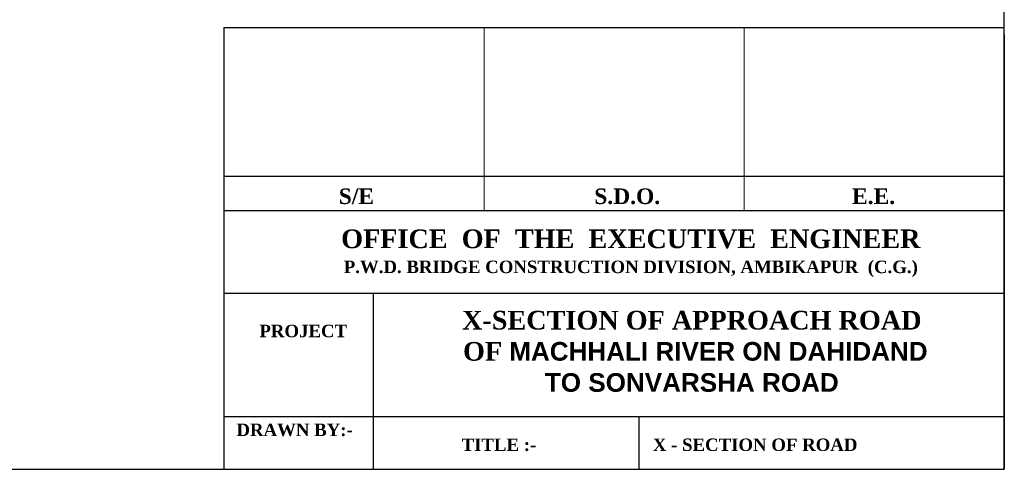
# Model space of a CAD drawing. Header units: inches. Extents: x -3872689060 to -3872635709, y -6658242670 to -6658206990.
# Tile 4 of 6: x -3872667288 to -3872635709, y -6658242670 to -6658228270. Entities that reach past the tile are written whole.
import ezdxf

# ---------------------------------------------------------------- set-up
doc = ezdxf.new("R2010")
doc.units = ezdxf.units.IN
doc.header["$MEASUREMENT"] = 0
doc.layers.add('DIMENTION', color=7, linetype='Continuous', lineweight=9)
doc.layers.add('GROUND_LVL', color=114, linetype='Continuous')
doc.layers.add('TEX', color=6, linetype='Continuous')
doc.styles.get("Standard").update_dxf_attribs({"font": 'verdana.ttf', "height": 480})

msp = doc.modelspace()

# ---------------------------------------------------------------- linework, layer by layer
at = {"layer": 'DIMENTION', "color": 0, "ltscale": 20}
for p, q in [((-3872652394.287529, -6658228517.499996), (-3872652394.287534, -6658234385.917272)), ((-3872644051.43126, -6658228517.499996), (-3872644051.431264, -6658234385.917272))]:
    msp.add_line(p, q, dxfattribs=at)
at = {"layer": 'GROUND_LVL', "color": 0}
for p, q in [((-3872660737.143801, -6658233281.279561), (-3872635708.574995, -6658233281.279561)), ((-3872660737.143801, -6658234385.917272), (-3872635708.574995, -6658234385.917272)), ((-3872660737.143801, -6658237029.999995), (-3872635708.574995, -6658237029.999995)), ((-3872655953.656413, -6658237029.999995), (-3872655953.656413, -6658242670.000001)), ((-3872660737.143801, -6658240980.917105), (-3872635708.574995, -6658240980.917105)), ((-3872647433.202156, -6658240980.917105), (-3872647433.202156, -6658242670.000001)), ((-3872655953.656414, -6658242670.000001), (-3872635708.574995, -6658242670.000001))]:
    msp.add_line(p, q, dxfattribs=at)
at = {"layer": 'TEX', "color": 0, "ltscale": 20}
for p, q in [((-3872635708.574996, -6658242670), (-3872635708.574996, -6658206989.999999)), ((-3872660737.143801, -6658228517.499996), (-3872660737.143801, -6658234385.917272)), ((-3872660737.143799, -6658228517.499995), (-3872635708.574993, -6658228517.499995)), ((-3872635708.574995, -6658228743.357068), (-3872635708.574995, -6658242670.000001)), ((-3872660737.143801, -6658233281.279561), (-3872660736.339697, -6658242670.000002)), ((-3872689059.999999, -6658242670), (-3872635708.574996, -6658242670.000001))]:
    msp.add_line(p, q, dxfattribs=at)

# ---------------------------------------------------------------- texts
at = {"layer": 'TEX', "color": 0}
for s, insert, char_height, width, attachment_point in [('{\\fTimes New Roman|b1|i0|c0|p18;S/E}', (-3872657054.06481, -6658233675.239793), 498.63802083, 3466.691085, 1), ('{\\fTimes New Roman|b1|i0|c0|p18;S.D.O.}', (-3872648859.915127, -6658233675.239793), 498.63802083, 3466.691085, 1), ('{\\fTimes New Roman|b1|i0|c0|p18;E.E.}', (-3872640591.608253, -6658233675.239793), 498.63802083, 3466.691085, 1), ('{\\fTimes New Roman|b1|i0|c0|p18;OFFICE  OF  THE  EXECUTIVE  ENGINEER\\P\\H0.6667x;P.W.D. BRIDGE CONSTRUCTION DIVISION, AMBIKAPUR  (C.G.)}', (-3872647687.535045, -6658234989.12152), 598.365625, 18807.80757243, 2), ('{\\fTimes New Roman|b1|i0|c0|p18;X-SECTION OF APPROACH ROAD\\P OF \\fArial|b1|i0|c0|p34;MACHHALI RIVER ON DAHIDAND TO SONVARSHA ROAD}', (-3872645730.972382, -6658237595.249722), 598.365625, 16173.55699738, 2), ('{\\fTimes New Roman|b1|i0|c0|p18;PROJECT}', (-3872659599.878479, -6658238040.523288), 398.91041667, 5566.75497354, 1), ('{\\fTimes New Roman|b1|i0|c0|p18;DRAWN BY:-}', (-3872660337.670939, -6658241207.316515), 398.91041667, 5566.75497354, 1), ('{\\fTimes New Roman|b1|i0|c0|p18;TITLE :-}', (-3872653114.814091, -6658241684.383486), 398.91041667, 5566.75497354, 1), ('{\\fTimes New Roman|b1|i0|c0|p18;X - SECTION OF ROAD}', (-3872646980.397752, -6658241684.383486), 398.91041667, 6407.30833586, 1)]:
    msp.add_mtext(s, dxfattribs=dict(at, insert=insert, char_height=char_height, width=width, attachment_point=attachment_point))

doc.saveas('drawing.dxf')
